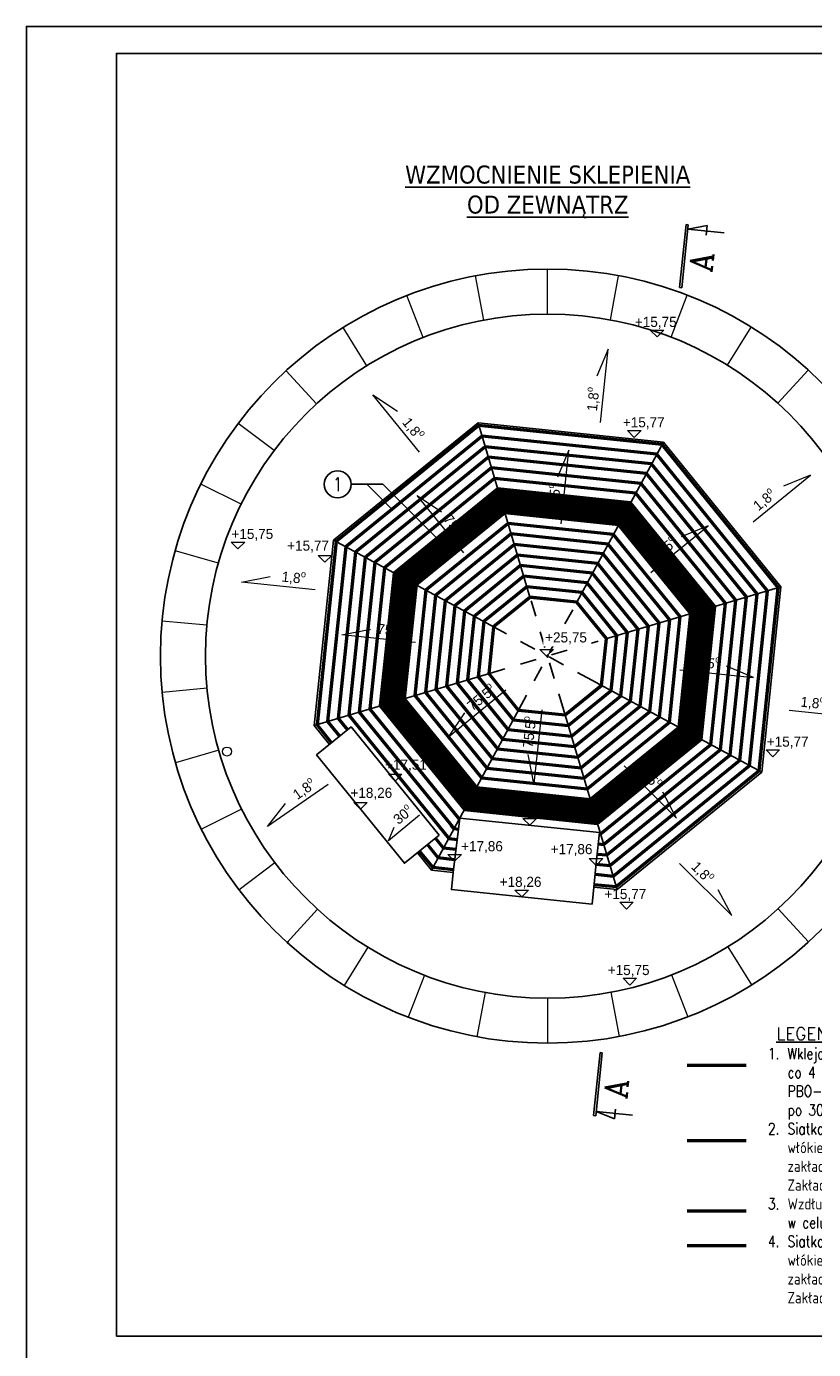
# Model space of a CAD drawing. Header units: millimetres. Extents: x 67877 to 166263, y -957 to 33454.
# Tile 90 of 98: x 133263 to 142007, y 14043 to 28743. Entities that reach past the tile are written whole.
import ezdxf
from ezdxf.enums import TextEntityAlignment as Align

# ---------------------------------------------------------------- set-up
doc = ezdxf.new("R2010")
doc.units = ezdxf.units.MM
doc.linetypes.add('Przerywana', pattern=[360, 180, -180])
doc.linetypes.add('Wipeout_Contour', pattern=[1000, 0, -1000])
for name, color, linetype, lineweight in [('0_Nr_pióra__1', 7, 'Continuous', 13), ('0_Nr_pióra__28', 7, 'Continuous', 25), ('0_Nr_pióra__7', 7, 'Continuous', 20), ('0_Nr_pióra__88', 7, 'Continuous', 13), ('bj numerki', 2, 'Continuous', 30), ('inw_ściany zewnętrzne_Nr_pióra__87', 7, 'Continuous', 13), ('numerki', 3, 'Continuous', 20)]:
    doc.layers.add(name, color=color, linetype=linetype, lineweight=lineweight)
for name, color, linetype in [('1', 2, 'Continuous'), ('bj linia odniesienia', 4, 'Continuous'), ('bj opis', 2, 'Continuous'), ('bj opis duży', 5, 'Continuous')]:
    doc.layers.add(name, color=color, linetype=linetype)
for name, color, linetype, lineweight, true_color in [('bj pbo joint', 7, 'Continuous', 50, 0x0000e0), ('bj siatka PBO-MESH 22na22', 7, 'Continuous', 50, 0xfe23c8), ('bj siatka PBO-MESH 70na18', 7, 'Continuous', 50, 0x009300)]:
    doc.layers.add(name, color=color, linetype=linetype, lineweight=lineweight, true_color=true_color)
doc.styles.add('Beta', font='simplex.shx', dxfattribs={"width": 0.8, "height": 12.5})
doc.styles.add('GENERATED_STYLE_2', font='arial.ttf')
doc.styles.get("Standard").update_dxf_attribs({"font": 'arial.ttf'})
doc.styles.add('STYL_AUTOMATYCZNY_1', font='GOTHIC.TTF')
doc.styles.add('TXT5', font='COMPLEX.shx', dxfattribs={"height": 100})
doc.dimstyles.new('ISO-25', dxfattribs={"dimtxt": 2.5, "dimasz": 2.5, "dimexe": 1.25, "dimexo": 0.625, "dimtad": 1, "dimtxsty": 'Standard', "dimcen": 2.5, "dimadec": 0, "dimazin": 0, "dimtfac": 1, "dimtmove": 0, "dimatfit": 3, "dimfxl": 1, "dimarcsym": 0})

# ---------------------------------------------------------------- blocks, each defined once
blk = doc.blocks.new('Słup_4_4', base_point=(694891, 6806))
at = {"layer": '0_Nr_pióra__88', "linetype": 'Przerywana', "flags": 128}
blk.add_lwpolyline([(694881, 6806, 0.414214), (694891, 6796, 0.414214), (694901, 6806, 0.414214), (694891, 6816, 0.414214)], format="xyb", close=True, dxfattribs=at)
blk = doc.blocks.new('Wymiary_38_4', base_point=(695768, 3995))
at = {"layer": '0_Nr_pióra__1', "linetype": 'Continuous'}
for p, q in [((695768, 3995), (695693, 4070)), ((695693, 4070), (695843, 4070)), ((695843, 4070), (695768, 3995))]:
    blk.add_line(p, q, dxfattribs=at)
at = {"layer": '0_Nr_pióra__1', "insert": (695523, 4085), "char_height": 112.5, "attachment_point": 7, "style": 'STYL_AUTOMATYCZNY_1'}
blk.add_mtext('\\A1;{\\pql;\\fCentury Gothic|b0|i0|c238|p34;+15,77}', dxfattribs=at)
blk = doc.blocks.new('Wymiary_39_4', base_point=(697394, 5688))
at = {"layer": '0_Nr_pióra__1', "linetype": 'Continuous'}
for p, q in [((697394, 5688), (697319, 5763)), ((697319, 5763), (697469, 5763)), ((697469, 5763), (697394, 5688))]:
    blk.add_line(p, q, dxfattribs=at)
at = {"layer": '0_Nr_pióra__1', "insert": (697326, 5778), "char_height": 112.5, "attachment_point": 7, "style": 'STYL_AUTOMATYCZNY_1'}
blk.add_mtext('\\A1;{\\pql;\\fCentury Gothic|b0|i0|c238|p34;+15,77}', dxfattribs=at)
blk = doc.blocks.new('Wymiary_40_4', base_point=(695855, 9237))
at = {"layer": '0_Nr_pióra__1', "linetype": 'Continuous'}
for p, q in [((695855, 9237), (695780, 9312)), ((695780, 9312), (695930, 9312)), ((695930, 9312), (695855, 9237))]:
    blk.add_line(p, q, dxfattribs=at)
at = {"layer": '0_Nr_pióra__1', "insert": (695728, 9327), "char_height": 112.5, "attachment_point": 7, "style": 'STYL_AUTOMATYCZNY_1'}
blk.add_mtext('\\A1;{\\pql;\\fCentury Gothic|b0|i0|c238|p34;+15,77}', dxfattribs=at)
blk = doc.blocks.new('Wymiary_41_4', base_point=(692418, 7850))
at = {"layer": '0_Nr_pióra__1', "linetype": 'Continuous'}
for p, q in [((692418, 7850), (692343, 7925)), ((692343, 7925), (692493, 7925)), ((692493, 7925), (692418, 7850))]:
    blk.add_line(p, q, dxfattribs=at)
at = {"layer": '0_Nr_pióra__1', "insert": (691998, 7957), "char_height": 112.5, "attachment_point": 7, "style": 'STYL_AUTOMATYCZNY_1'}
blk.add_mtext('\\A1;{\\pql;\\fCentury Gothic|b0|i0|c238|p34;+15,77}', dxfattribs=at)
blk = doc.blocks.new('Wymiary_42_4', base_point=(695806, 3151))
at = {"layer": '0_Nr_pióra__1', "linetype": 'Continuous'}
for p, q in [((695806, 3151), (695731, 3226)), ((695731, 3226), (695881, 3226)), ((695881, 3226), (695806, 3151))]:
    blk.add_line(p, q, dxfattribs=at)
at = {"layer": '0_Nr_pióra__1', "insert": (695560, 3241), "char_height": 112.5, "attachment_point": 7, "style": 'STYL_AUTOMATYCZNY_1'}
blk.add_mtext('\\A1;{\\pql;\\fCentury Gothic|b0|i0|c238|p34;+15,75}', dxfattribs=at)
blk = doc.blocks.new('Wymiary_44_4', base_point=(696107, 10352))
at = {"layer": '0_Nr_pióra__1', "linetype": 'Continuous'}
for p, q in [((696107, 10352), (696032, 10427)), ((696032, 10427), (696182, 10427)), ((696182, 10427), (696107, 10352))]:
    blk.add_line(p, q, dxfattribs=at)
at = {"layer": '0_Nr_pióra__1', "insert": (695861, 10442), "char_height": 112.5, "attachment_point": 7, "style": 'STYL_AUTOMATYCZNY_1'}
blk.add_mtext('\\A1;{\\pql;\\fCentury Gothic|b0|i0|c238|p34;+15,75}', dxfattribs=at)
blk = doc.blocks.new('Wymiary_45_4', base_point=(691452, 7997))
at = {"layer": '0_Nr_pióra__1', "linetype": 'Continuous'}
for p, q in [((691452, 7997), (691377, 8072)), ((691377, 8072), (691527, 8072)), ((691527, 8072), (691452, 7997))]:
    blk.add_line(p, q, dxfattribs=at)
at = {"layer": '0_Nr_pióra__1', "insert": (691379, 8087), "char_height": 112.5, "attachment_point": 7, "style": 'STYL_AUTOMATYCZNY_1'}
blk.add_mtext('\\A1;{\\pql;\\fCentury Gothic|b0|i0|c238|p34;+15,75}', dxfattribs=at)
blk = doc.blocks.new('Wymiary_46_4', base_point=(694881, 6806))
at = {"layer": '0_Nr_pióra__1', "linetype": 'Continuous'}
for p, q in [((694881, 6806), (694806, 6881)), ((694806, 6881), (694956, 6881)), ((694956, 6881), (694881, 6806))]:
    blk.add_line(p, q, dxfattribs=at)
at = {"linetype": 'Wipeout_Contour', "ltscale": 2780580.250804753}
blk.add_wipeout([(694843, 6916), (695377, 6916), (695377, 7071), (694843, 7071)], dxfattribs=at)
at = {"layer": '0_Nr_pióra__1', "insert": (694864, 6937), "char_height": 112.5, "attachment_point": 7, "style": 'STYL_AUTOMATYCZNY_1'}
blk.add_mtext('\\A1;{\\pql;\\fCentury Gothic|b0|i0|c238|p34;+25,75}', dxfattribs=at)
blk = doc.blocks.new('Wymiary_47_4', base_point=(694604, 4131))
at = {"layer": '0_Nr_pióra__1', "linetype": 'Continuous'}
for p, q in [((694604, 4131), (694529, 4206)), ((694529, 4206), (694679, 4206)), ((694679, 4206), (694604, 4131))]:
    blk.add_line(p, q, dxfattribs=at)
at = {"layer": '0_Nr_pióra__1', "insert": (694359, 4221), "char_height": 112.5, "attachment_point": 7, "style": 'STYL_AUTOMATYCZNY_1'}
blk.add_mtext('\\A1;{\\pql;\\fCentury Gothic|b0|i0|c238|p34;+18,26}', dxfattribs=at)
blk = doc.blocks.new('Wymiary_48_4', base_point=(693859, 4527))
at = {"layer": '0_Nr_pióra__1', "linetype": 'Continuous'}
for p, q in [((693859, 4527), (693784, 4602)), ((693784, 4602), (693934, 4602)), ((693934, 4602), (693859, 4527))]:
    blk.add_line(p, q, dxfattribs=at)
at = {"layer": '0_Nr_pióra__1', "insert": (693931, 4617), "char_height": 112.5, "attachment_point": 7, "style": 'STYL_AUTOMATYCZNY_1'}
blk.add_mtext('\\A1;{\\pql;\\fCentury Gothic|b0|i0|c238|p34;+17,86}', dxfattribs=at)
blk = doc.blocks.new('Wymiary_49_4', base_point=(695430, 4480))
at = {"layer": '0_Nr_pióra__1', "linetype": 'Continuous'}
for p, q in [((695430, 4480), (695355, 4555)), ((695355, 4555), (695505, 4555)), ((695505, 4555), (695430, 4480))]:
    blk.add_line(p, q, dxfattribs=at)
at = {"layer": '0_Nr_pióra__1', "insert": (694926, 4584), "char_height": 112.5, "attachment_point": 7, "style": 'STYL_AUTOMATYCZNY_1'}
blk.add_mtext('\\A1;{\\pql;\\fCentury Gothic|b0|i0|c238|p34;+17,86}', dxfattribs=at)
blk = doc.blocks.new('Wymiary_50_4', base_point=(694693, 4926))
at = {"layer": '0_Nr_pióra__1', "linetype": 'Continuous'}
for p, q in [((694693, 4926), (694618, 5001)), ((694618, 5001), (694768, 5001)), ((694768, 5001), (694693, 4926))]:
    blk.add_line(p, q, dxfattribs=at)
at = {"layer": '0_Nr_pióra__1', "insert": (694447, 5016), "char_height": 112.5, "attachment_point": 7, "style": 'STYL_AUTOMATYCZNY_1'}
blk.add_mtext('\\A1;{\\pql;\\fCentury Gothic|b0|i0|c238|p34;+18,26}', dxfattribs=at)
blk = doc.blocks.new('Wymiary_51_4', base_point=(692813, 5106))
at = {"layer": '0_Nr_pióra__1', "linetype": 'Continuous'}
for p, q in [((692813, 5106), (692738, 5181)), ((692738, 5181), (692888, 5181)), ((692888, 5181), (692813, 5106))]:
    blk.add_line(p, q, dxfattribs=at)
at = {"layer": '0_Nr_pióra__1', "insert": (692701, 5210), "char_height": 112.5, "attachment_point": 7, "style": 'STYL_AUTOMATYCZNY_1'}
blk.add_mtext('\\A1;{\\pql;\\fCentury Gothic|b0|i0|c238|p34;+18,26}', dxfattribs=at)
blk = doc.blocks.new('Wymiary_52_4', base_point=(693198, 5418))
at = {"layer": '0_Nr_pióra__1', "linetype": 'Continuous'}
for p, q in [((693198, 5418), (693123, 5493)), ((693123, 5493), (693273, 5493)), ((693273, 5493), (693198, 5418))]:
    blk.add_line(p, q, dxfattribs=at)
at = {"layer": '0_Nr_pióra__1', "insert": (693086, 5523), "char_height": 112.5, "attachment_point": 7, "style": 'STYL_AUTOMATYCZNY_1'}
blk.add_mtext('\\A1;{\\pql;\\fCentury Gothic|b0|i0|c238|p34;+17,51}', dxfattribs=at)
blk = doc.blocks.new('*D53')
at = {"color": 0, "lineweight": -2}
blk.add_line((136171, 18577), (136162, 18567), dxfattribs=at)
at = {"color": 0}
blk.add_solid([(136161, 18567), (136162, 18566), (136160, 18565)], dxfattribs=at)
at = {"layer": 'Defpoints', "color": 0}
for p in [(141944, 24929), (136160, 18565)]:
    blk.add_point(p, dxfattribs=at)
at = {"color": 0, "insert": (136166, 18574), "char_height": 2.5, "attachment_point": 5, "rotation": 47.7353}
blk.add_mtext('∅8600', dxfattribs=at)
blk = doc.blocks.new('P6')
at = {"layer": '1', "linetype": 'Continuous'}
for p, q in [((0, 80.9), (0, 0)), ((12.3, 41.7), (-9.2, 41.7)), ((0, 0), (12.3, 41.7)), ((9.6, -0.1), (-130.8, -0.1)), ((-130.8, -5.1), (-130.8, -0.1)), ((9.6, -5.1), (-130.8, -5.1)), ((9.6, -5.1), (9.6, -0.1))]:
    blk.add_line(p, q, dxfattribs=at)
at = {"layer": '1', "style": 'TXT5'}
blk.add_attdef('NR', text='', height=50, dxfattribs=at).set_placement((-22.7, 10), align=Align.RIGHT)

msp = doc.modelspace()

# ---------------------------------------------------------------- linework, layer by layer
at = {"layer": '0_Nr_pióra__1', "linetype": 'Continuous'}
for p, q in [((139051.967, 25547.063), (139051.967, 26047.063)), ((138345.162, 25480.497), (138251.986, 25971.738)), ((139749.956, 25482.155), (139841.621, 25973.681)), ((137671.379, 25287.144), (137489.557, 25752.913)), ((140424.193, 25290.394), (140604.583, 25756.719)), ((137044.575, 24973.321), (136780.294, 25397.767)), ((141051.736, 24978.05), (141314.712, 25403.308)), ((136486.08, 24549.704), (136148.331, 24918.386)), ((141611.23, 24555.754), (141947.844, 24925.472)), ((136014.897, 24030.71), (135615.175, 24331.08)), ((135647.06, 23433.998), (135198.967, 23655.837)), ((135395.087, 22779.874), (134913.87, 22915.632)), ((135267.55, 22090.597), (134769.585, 22135.655)), ((135268.792, 21389.621), (134771.022, 21342.446)), ((135398.768, 20700.8), (134918.133, 20562.996)), ((135653.056, 20047.573), (135205.91, 19823.83)), ((136023.003, 19452.168), (135624.563, 19150.099)), ((136496.021, 18934.845), (136159.844, 18564.73)), ((141614.544, 18940.887), (141951.857, 18571.807)), ((137056.013, 18513.209), (136793.54, 18087.642)), ((141055.549, 18517.93), (141319.33, 18093.171)), ((137683.925, 18201.606), (137504.085, 17735.068)), ((140428.375, 18204.846), (140609.648, 17738.863)), ((138358.388, 18010.641), (138267.303, 17519.008)), ((139051.967, 17947.063), (139051.967, 17447.063)), ((139754.364, 18012.289), (139846.96, 17520.938))]:
    msp.add_line(p, q, dxfattribs=at)
msp.add_circle((135490.706, 20687.263), 50, dxfattribs=at)
at = {"layer": '0_Nr_pióra__28', "linetype": 'Continuous', "flags": 128}
for points in [[(136629.844, 20766.002), (136459.662, 20975.616), (136673.435, 23034.604), (138280.52, 24339.368), (140339.508, 24125.595), (141644.272, 22518.51), (141430.499, 20459.522), (139823.414, 19154.758), (139565.533, 19181.532), (139596.945, 19484.079), (139628.646, 19786.627), (138077.903, 19947.632), (138003.927, 19343.665), (137764.426, 19368.531), (137606.815, 19562.661)], [(138859.85, 22392.637), (138280.52, 24339.368)], [(139372.609, 22339.4), (140339.508, 24125.595)], [(138459.63, 22067.705), (136673.435, 23034.604)], [(139697.541, 21939.18), (141644.272, 22518.51)], [(136459.662, 20975.616), (138406.393, 21554.946)], [(141430.499, 20459.522), (139544.525, 21480.432)], [(137764.426, 19368.531), (138731.325, 21154.726)], [(139823.414, 19154.758), (139228.363, 21154.318)], [(139565.533, 19181.532), (139545.792, 18991.396), (137984.186, 19153.529), (138003.927, 19343.665)]]:
    msp.add_lwpolyline(points, dxfattribs=at)
at = {"layer": '0_Nr_pióra__28', "linetype": 'Przerywana', "flags": 128}
for points in [[(139228.363, 21154.318), (138859.85, 22392.637)], [(138731.325, 21154.726), (139372.609, 22339.4)], [(139544.525, 21480.432), (138459.63, 22067.705)], [(138406.393, 21554.946), (139697.541, 21939.18)]]:
    msp.add_lwpolyline(points, dxfattribs=at)
at = {"layer": '0_Nr_pióra__28', "linetype": 'Continuous', "flags": 128}
msp.add_lwpolyline([(137846.849, 19757.541), (137462.406, 19445.419), (136485.435, 20648.759), (136869.878, 20960.882)], close=True, dxfattribs=at)
at = {"layer": '0_Nr_pióra__28', "linetype": 'Continuous'}
for radius in [4300, 3800]:
    msp.add_circle((139051.967, 21747.063), radius, dxfattribs=at)
at = {"layer": 'bj linia odniesienia'}
for points in [[(137310.885, 23391.128), (137045.939, 23656.074), (136869.085, 23656.074)], [(137846.531, 23032.335), (137222.792, 23656.074), (137045.939, 23656.074)]]:
    msp.add_lwpolyline(points, dxfattribs=at)
at = {"layer": 'bj opis', "ltscale": 2}
msp.add_circle((136719.085, 23656.074), 150, dxfattribs=at)
at = {"layer": 'bj pbo joint'}
for p, q in [((141258.796, 17198.438), (140603.732, 17198.438)), ((141258.796, 15581.514), (140603.732, 15581.514))]:
    msp.add_line(p, q, dxfattribs=at)
for points in [[(139580.301, 19323.767), (139779.266, 19303.11), (141294.381, 20533.205), (141495.92, 22474.362), (140265.825, 23989.476), (138324.668, 24191.016), (136809.553, 22960.921), (136608.014, 21019.764), (136740.862, 20856.135)], [(139591.97, 19436.163), (139744.379, 19420.339), (141186.818, 20591.43), (141378.69, 22439.475), (140207.599, 23881.914), (138359.555, 24073.786), (136917.116, 22902.695), (136725.244, 21054.651), (136828.589, 20927.359)], [(139603.639, 19548.559), (139709.493, 19537.569), (141079.256, 20649.656), (141261.461, 22404.589), (140149.374, 23774.352), (138394.441, 23956.557), (137024.678, 22844.47), (136842.473, 21089.537), (137954.56, 19719.774), (138048.796, 19709.99)], [(139615.309, 19660.955), (139674.606, 19654.798), (140971.694, 20707.881), (141144.232, 22369.702), (140091.149, 23666.79), (138429.328, 23839.327), (137132.24, 22786.245), (136959.702, 21124.423), (138012.785, 19827.336)], [(139626.978, 19773.351), (139639.72, 19772.028), (140864.132, 20766.106), (141027.002, 22334.816), (140032.924, 23559.228), (138464.214, 23722.098), (137239.802, 22728.019), (137076.932, 21159.31), (138071.01, 19934.898), (138076.277, 19934.351)], [(138062.536, 19822.171), (138012.785, 19827.336), (137981.015, 19866.468)], [(138035.056, 19597.809), (137896.334, 19612.212), (137805.56, 19724.019)], [(138007.575, 19373.447), (137779.884, 19397.087), (137630.105, 19581.57)], [(138021.315, 19485.628), (137838.109, 19504.649), (137717.832, 19652.795)]]:
    msp.add_lwpolyline(points, dxfattribs=at)
for points in [[(139604.833, 19889.257), (140756.57, 20824.332), (140909.773, 22299.929), (139974.698, 23451.665), (138499.1, 23604.868), (137347.364, 22669.794), (137194.161, 21194.196), (138129.236, 20042.46), (139604.833, 19889.257)], [(139596.035, 19918.824), (140729.441, 20839.017), (140880.206, 22291.131), (139960.013, 23424.537), (138507.899, 23575.302), (137374.493, 22655.109), (137223.728, 21202.995), (138143.921, 20069.589)], [(139587.236, 19948.391), (140702.313, 20853.702), (140850.639, 22282.332), (139945.328, 23397.408), (138516.698, 23545.735), (137401.621, 22640.424), (137253.295, 21211.794), (138158.606, 20096.717)], [(139578.437, 19977.957), (140675.184, 20868.387), (140821.072, 22273.533), (139930.643, 23370.28), (138525.497, 23516.168), (137428.75, 22625.739), (137282.862, 21220.593), (138173.291, 20123.846)], [(139569.638, 20007.524), (140648.055, 20883.072), (140791.506, 22264.734), (139915.958, 23343.151), (138534.296, 23486.602), (137455.879, 22611.054), (137312.428, 21229.392), (138187.976, 20150.974)], [(139560.839, 20037.091), (140620.927, 20897.757), (140761.939, 22255.935), (139901.273, 23316.023), (138543.094, 23457.035), (137483.007, 22596.368), (137341.995, 21238.19), (138202.661, 20178.103)], [(139552.041, 20066.658), (140593.798, 20912.442), (140732.372, 22247.137), (139886.587, 23288.894), (138551.893, 23427.468), (137510.136, 22581.683), (137371.562, 21246.989), (138217.347, 20205.231)], [(139543.242, 20096.224), (140566.67, 20927.128), (140702.805, 22238.338), (139871.902, 23261.766), (138560.692, 23397.901), (137537.264, 22566.998), (137401.128, 21255.788), (138232.032, 20232.36)], [(139534.443, 20125.791), (140539.541, 20941.813), (140673.239, 22229.539), (139857.217, 23234.637), (138569.491, 23368.335), (137564.393, 22552.313), (137430.695, 21264.587), (138246.717, 20259.488)], [(139525.644, 20155.358), (140512.413, 20956.498), (140643.672, 22220.74), (139842.532, 23207.509), (138578.29, 23338.768), (137591.521, 22537.628), (137460.262, 21273.386), (138261.402, 20286.617)], [(139490.758, 20272.587), (140404.851, 21014.723), (140526.443, 22185.854), (139784.307, 23099.947), (138613.176, 23221.538), (137699.083, 22479.403), (137577.491, 21308.272), (138319.627, 20394.179)], [(139455.871, 20389.817), (140297.288, 21072.949), (140409.213, 22150.967), (139726.081, 22992.384), (138648.063, 23104.309), (137806.646, 22421.177), (137694.721, 21343.158), (138377.853, 20501.741)], [(139420.985, 20507.046), (140189.726, 21131.174), (140291.984, 22116.081), (139667.856, 22884.822), (138682.949, 22987.08), (137914.208, 22362.952), (137811.95, 21378.045), (138436.078, 20609.304)], [(139386.098, 20624.276), (140082.164, 21189.399), (140174.754, 22081.194), (139609.631, 22777.26), (138717.835, 22869.85), (138021.77, 22304.727), (137929.18, 21412.931), (138494.303, 20716.866)], [(139351.212, 20741.505), (139974.602, 21247.624), (140057.525, 22046.308), (139551.405, 22669.698), (138752.722, 22752.621), (138129.332, 22246.501), (138046.409, 21447.818), (138552.529, 20824.428)]]:
    msp.add_lwpolyline(points, close=True, dxfattribs=at)
at = {"layer": 'bj siatka PBO-MESH 22na22'}
msp.add_line((141258.796, 15193.328), (140603.732, 15193.328), dxfattribs=at)
at = {"layer": 'bj siatka PBO-MESH 70na18'}
msp.add_line((141258.796, 16363.431), (140603.732, 16363.431), dxfattribs=at)
at = {"layer": 'inw_ściany zewnętrzne_Nr_pióra__87', "linetype": 'Continuous', "flags": 128}
for points in [[(139640.257, 24341.228), (139725.158, 25158.969), (139597.773, 24859.401)], [(137630.905, 24011.523), (137112.71, 24649.787), (137383.159, 24468.611)], [(139204.459, 23215.81), (139289.36, 24033.551), (139161.975, 23733.983)], [(141335.268, 23239.714), (141973.532, 23757.909), (141671.631, 23636.158)], [(138121.234, 22893.452), (137603.038, 23531.716), (137873.488, 23350.541)], [(140198.356, 22677.796), (140836.62, 23195.992), (140534.719, 23074.24)], [(136469.069, 22485.158), (135651.328, 22570.06), (135970.676, 22633.186)], [(137583.22, 21899.555), (136765.479, 21984.456), (137084.826, 22047.583)], [(140520.714, 21594.571), (141338.455, 21509.67), (141038.887, 21637.055)], [(138587.671, 21367.025), (137951.479, 20846.286), (138131.574, 21117.457)], [(141735.088, 21146.134), (142552.828, 21061.232), (142253.261, 21188.617)], [(138987.498, 21150.537), (138899.16, 20333.16), (138837.376, 20652.77)], [(139904.197, 20529.899), (140485.535, 19948.561), (140333.258, 20236.275)], [(136615.396, 20322.141), (135940.658, 19852.421), (136141.283, 20108.775)], [(137629.981, 19980.082), (137283.325, 19696.335), (137349.205, 19848.185)], [(140518.271, 19444.861), (141099.609, 18863.523), (140947.331, 19151.236)]]:
    msp.add_lwpolyline(points, dxfattribs=at)

# ---------------------------------------------------------------- block references
at = {"linetype": 'Continuous'}
for name, p in [('Wymiary_44_4', (140267.796, 25293.369)), ('Wymiary_40_4', (140015.439, 24177.924)), ('Wymiary_45_4', (135613.03, 22937.795)), ('Wymiary_41_4', (136579.034, 22790.937)), ('Wymiary_39_4', (141554.868, 20629.727)), ('Wymiary_52_4', (137358.364, 20359.211)), ('Wymiary_51_4', (136973.921, 20047.089)), ('Wymiary_50_4', (138853.275, 19867.13)), ('Wymiary_48_4', (138019.179, 19468.186)), ('Wymiary_49_4', (139590.476, 19421.77)), ('Wymiary_47_4', (138764.989, 19072.463)), ('Wymiary_38_4', (139929.115, 18936.711)), ('Wymiary_42_4', (139966.648, 18092.323))]:
    msp.add_blockref(name, p, dxfattribs=at)
msp.add_blockref('Słup_4_4', (139051.967, 21747.063))
at = {"layer": 'bj numerki'}
ref = msp.add_blockref('P6', (140610.574, 26490.679), dxfattribs=dict(at, xscale=-5, yscale=5, zscale=5, rotation=264.0725391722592))
ref.add_attrib('NR', 'A', dxfattribs={"layer": '1', "height": 250, "rotation": 84.0725392, "style": 'TXT5'}).set_placement((140895.931, 26218.291), align=Align.RIGHT)
ref = msp.add_blockref('P6', (139592.91, 16688.895), dxfattribs=dict(at, xscale=5, yscale=5, zscale=5, rotation=264.0725391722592))
ref.add_attrib('NR', 'A', dxfattribs={"layer": '1', "height": 250, "rotation": 84.0725392, "style": 'TXT5'}).set_placement((139949.366, 17036.202), align=Align.RIGHT)

# ---------------------------------------------------------------- texts
at = {"layer": '0_Nr_pióra__7', "linetype": 'Continuous', "char_height": 112.5, "attachment_point": 8, "style": 'STYL_AUTOMATYCZNY_1'}
for s, insert, rotation in [('\\A1;{\\pqc;\\fCentury Gothic|b0|i0|c238|p34;1,8\\fCentury Gothic|b0|i0|c238|p34;\\A1{\\H.66x;\\So^  ;}}', (139646.604, 24591.985), 84.0725392), ('\\A1;{\\pqc;\\fCentury Gothic|b0|i0|c238|p34;1,8\\fCentury Gothic|b0|i0|c238|p34;\\A1{\\H.66x;\\So^  ;}}', (137488.486, 24218.008), 309.0725392), ('\\A1;{\\pqc;\\fCentury Gothic|b0|i0|c238|p34;75,5\\fCentury Gothic|b0|i0|c238|p34;\\A1{\\H.66x;\\So^  ;}}', (139211.947, 23477.556), 84.0725392), ('\\A1;{\\pqc;\\fCentury Gothic|b0|i0|c238|p34;1,8\\fCentury Gothic|b0|i0|c238|p34;\\A1{\\H.66x;\\So^  ;}}', (141517.069, 23412.537), 39.0725392), ('\\A1;{\\pqc;\\fCentury Gothic|b0|i0|c238|p34;75,5\\fCentury Gothic|b0|i0|c238|p34;\\A1{\\H.66x;\\So^  ;}}', (137971.851, 23108.514), 309.0725392), ('\\A1;{\\pqc;\\fCentury Gothic|b0|i0|c238|p34;75,5\\fCentury Gothic|b0|i0|c238|p34;\\A1{\\H.66x;\\So^  ;}}', (140388.733, 22857.583), 39.0725392), ('\\A1;{\\pqc;\\fCentury Gothic|b0|i0|c238|p34;1,8\\fCentury Gothic|b0|i0|c238|p34;\\A1{\\H.66x;\\So^  ;}}', (136222.356, 22530.46), 354.0725392), ('\\A1;{\\pqc;\\fCentury Gothic|b0|i0|c238|p34;75,5\\fCentury Gothic|b0|i0|c238|p34;\\A1{\\H.66x;\\So^  ;}}', (137325.518, 21945.997), 354.0725392), ('\\A1;{\\pqc;\\fCentury Gothic|b0|i0|c238|p34;75,5\\fCentury Gothic|b0|i0|c238|p34;\\A1{\\H.66x;\\So^  ;}}', (140782.46, 21587.083), 354.0725392), ('\\A1;{\\pqc;\\fCentury Gothic|b0|i0|c238|p34;75,5\\fCentury Gothic|b0|i0|c238|p34;\\A1{\\H.66x;\\So^  ;}}', (138373.206, 21216.785), 39.3011916), ('\\A1;{\\pqc;\\fCentury Gothic|b0|i0|c238|p34;1,8\\fCentury Gothic|b0|i0|c238|p34;\\A1{\\H.66x;\\So^  ;}}', (141985.845, 21139.786), 354.0725392), ('\\A1;{\\pqc;\\fCentury Gothic|b0|i0|c238|p34;75,5\\fCentury Gothic|b0|i0|c238|p34;\\A1{\\H.66x;\\So^  ;}}', (138939.972, 20893.033), 83.8317132), ('\\A1;{\\pqc;\\fCentury Gothic|b0|i0|c238|p34;75,5\\fCentury Gothic|b0|i0|c238|p34;\\A1{\\H.66x;\\So^  ;}}', (140102.683, 20359.106), 315), ('\\A1;{\\pqc;\\fCentury Gothic|b0|i0|c238|p34;1,8\\fCentury Gothic|b0|i0|c238|p34;\\A1{\\H.66x;\\So^  ;}}', (136398.971, 20195.336), 34.8438049), ('\\A1;{\\pqc;\\fCentury Gothic|b0|i0|c238|p34;30\\fCentury Gothic|b0|i0|c238|p34;\\A1{\\H.66x;\\So^  ;}}', (137502.412, 19914.515), 39.3011916), ('\\A1;{\\pqc;\\fCentury Gothic|b0|i0|c238|p34;1,8\\fCentury Gothic|b0|i0|c238|p34;\\A1{\\H.66x;\\So^  ;}}', (140708.945, 19281.88), 315)]:
    msp.add_mtext(s, dxfattribs=dict(at, insert=insert, rotation=rotation))
at = {"layer": 'bj opis duży', "ltscale": 2, "insert": (139053.366, 26904.529), "char_height": 200, "width": 3983.45238, "attachment_point": 5, "style": 'Beta'}
msp.add_mtext('{\\fTahoma|b0|i0|c238|p0;\\L\\W1;WZMOCNIENIE SKLEPIENIA^JOD ZEWNĄTRZ}', dxfattribs=at)
at = {"layer": 'bj opis duży', "insert": (141499.447, 14514.558), "char_height": 54.6, "width": 7066.12226, "attachment_point": 7, "style": 'GENERATED_STYLE_2'}
msp.add_mtext('{\\Fcomplex.shx|c238;\\H2.5x;\\L LEGENDA:\\P\\pxi-4,l4,t4;\\A1;\\Fsimplex.shx|c238;\\H0.916685x;\\l\\W0.8;1.^IWklejone konektory PBO-JOINT %%C6 mm. Sznury ukryte w spoinach muru (co spoinę oraz co 4 spoinę - pokazane na rysunku) w systemie FRCM. Równoważnie pas siatki np. PBO-MESH 88 (pas złożony z kilku odcinków siatki jednokierunkowej z zakładami minumum po 30 cm).\\P2.^ISiatka dwukierunkowa np. PBO-MESH 70/18 układana poziomymi pasami z układem włókien nośnych prostopadle do pionowych pęknięć. Pasy wykonane z kilku odcinków  z zakładami min. 30 cm na długośći.  na szerokości (wysokośći sklepienia) zakłady 30 cm. Zakłady pionowe mijankowo, nie w jednej linii.\\P3.^IWzdłuż krawędzi ostrosułpa wkleić np. konektory PBO-JOINT %%C6 mm w rozstawie co 30 cm w celu uniknięcia odrywania siatki w narożnikach wewnętrznych. \\P4.^ISiatka dwukierunkowa np. PBO-MESH 22/22 układana poziomymi pasami z układem włókien nośnych prostopadle do pionowych pęknięć. Pasy wykonane z kilku odcinków  z zakładami min. 30 cm na długośći.  na szerokości (wysokośći sklepienia) zakłady 30 cm. Zakłady pionowe mijankowo, nie w jednej linii.}', dxfattribs=at)
at = {"layer": 'numerki', "ltscale": 2, "style": 'Beta', "width": 0.8}
msp.add_text('1', height=150, dxfattribs=at).set_placement((136719.085, 23656.074), align=Align.MIDDLE_CENTER)

# ---------------------------------------------------------------- next in the draw order: block references
at = {"linetype": 'Continuous'}
msp.add_blockref('Wymiary_46_4', (139041.967, 21747.063), dxfattribs=at)

# ---------------------------------------------------------------- next in the draw order: linework, layer by layer
at = {"layer": '0_Nr_pióra__28', "linetype": 'Continuous', "flags": 128}
msp.add_lwpolyline([(139244.084, 21101.489), (139644.304, 21426.42), (139697.541, 21939.18), (139372.609, 22339.4), (138859.85, 22392.637), (138459.63, 22067.705), (138406.393, 21554.946), (138731.325, 21154.726)], close=True, dxfattribs=at)
at = {"layer": 'bj linia odniesienia'}
for points in [[(133263.095, 13892.948), (166263.095, 13892.948), (166263.095, 28742.948), (133263.095, 28742.948)], [(134263.095, 14192.948), (165963.095, 14192.948), (165963.095, 28442.948), (134263.095, 28442.948)]]:
    msp.add_lwpolyline(points, close=True, dxfattribs=at)
at = {"layer": 'bj pbo joint'}
msp.add_lwpolyline([(139568.631, 19211.372), (139814.152, 19185.88), (141401.943, 20474.98), (141613.149, 22509.248), (140324.05, 24097.039), (138289.782, 24308.245), (136701.991, 23019.146), (136490.785, 20984.878), (136653.134, 20784.911)], dxfattribs=at)
for points in [[(139316.326, 20858.735), (139867.04, 21305.85), (139940.295, 22011.421), (139493.18, 22562.136), (138787.608, 22635.391), (138236.894, 22188.276), (138163.639, 21482.704), (138610.754, 20931.99)], [(139281.439, 20975.964), (139759.477, 21364.075), (139823.066, 21976.535), (139434.955, 22454.573), (138822.495, 22518.162), (138344.457, 22130.051), (138280.868, 21517.591), (138668.979, 21039.552)], [(139246.553, 21093.194), (139651.915, 21422.3), (139705.836, 21941.649), (139376.729, 22347.011), (138857.381, 22400.932), (138452.019, 22071.825), (138398.098, 21552.477), (138727.204, 21147.115)]]:
    msp.add_lwpolyline(points, close=True, dxfattribs=at)

# ---------------------------------------------------------------- next in the draw order: dimensions: what is measured, and where the dimension line sits
dim = msp.add_diameter_dim_2p(p1=(141943.963, 24929.257), p2=(136159.971, 18564.869), dimstyle='ISO-25')
dim.commit()
dim.dimension.update_dxf_attribs({"geometry": '*D53', "text_midpoint": (136167.176, 18572.798), "dimtype": 163})

doc.saveas('drawing.dxf')
